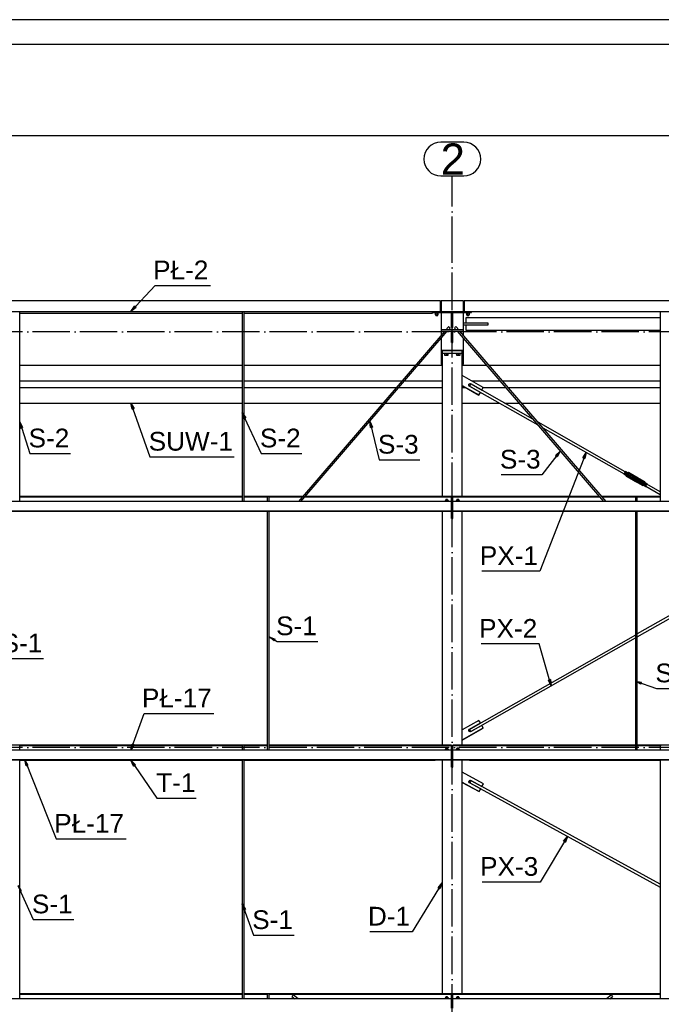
# Paper-space layout 'A0 Advance Steel' of a CAD drawing. Header units: millimetres. Extents: x -21 to 1320, y -7 to 928.
# Tile 23 of 134: x 154 to 257, y 671 to 829. Entities that reach past the tile are written whole.
import ezdxf

# ---------------------------------------------------------------- set-up
doc = ezdxf.new("R2010")
doc.units = ezdxf.units.MM
doc.linetypes.add('ACAD_ISO04W100', pattern=[30, 24, -3, 0, -3])
doc.layers.get('0').update_dxf_attribs({"linetype": 'CONTINUOUS'})
for name, color, linetype in [('AS_Belki', 145, 'CONTINUOUS'), ('AS_Blachy', 30, 'CONTINUOUS'), ('AS_Czesci specjalne', 31, 'CONTINUOUS'), ('AS_Siatki', 72, 'CONTINUOUS'), ('AS_Sruby', 9, 'CONTINUOUS')]:
    doc.layers.add(name, color=color, linetype=linetype)
doc.styles.add('Arial', font='arial.ttf', dxfattribs={"height": 150})

psp = doc.layouts.new('A0 Advance Steel')

# ---------------------------------------------------------------- linework, layer by layer
at = {"color": 0, "linetype": 'ByBlock', "lineweight": -2}
for p, q in [((171.56, 782.33), (172.12, 783.18)), ((172.37, 782.95), (171.56, 782.33)), ((172.37, 782.95), (172.12, 783.18)), ((171.74, 766.63), (171.56, 767.63)), ((171.56, 767.63), (172.05, 766.74)), ((171.74, 766.63), (172.05, 766.74)), ((189.67, 765.11), (189.4, 766.08)), ((189.4, 766.08), (189.97, 765.24)), ((153.87, 763.62), (153.72, 764.62)), ((153.72, 764.62), (154.19, 763.72)), ((153.87, 763.62), (154.19, 763.72)), ((189.67, 765.11), (189.97, 765.24)), ((209.94, 763.69), (209.87, 764.71)), ((209.87, 764.71), (210.26, 763.77)), ((209.94, 763.69), (210.26, 763.77)), ((239.61, 759.25), (240.36, 759.94)), ((239.61, 759.25), (239.88, 759.04)), ((240.36, 759.94), (239.88, 759.04)), ((243.99, 758.85), (244.51, 759.72)), ((244.51, 759.72), (244.3, 758.73)), ((243.99, 758.85), (244.3, 758.73)), ((194.52, 729.51), (193.72, 730.15)), ((193.72, 730.15), (194.68, 729.8)), ((194.52, 729.51), (194.68, 729.8)), ((238.78, 723.31), (238.46, 723.22)), ((238.89, 722.3), (238.46, 723.22)), ((238.78, 723.31), (238.89, 722.3)), ((253.29, 722.58), (252.4, 723.07)), ((252.4, 723.07), (253.4, 722.89)), ((253.29, 722.58), (253.4, 722.89)), ((171.56, 711.99), (171.74, 712.98)), ((172.05, 712.87), (171.56, 711.99)), ((172.05, 712.87), (171.74, 712.98)), ((154.74, 709.47), (154.53, 710.46)), ((154.53, 710.46), (155.05, 709.59)), ((171.99, 709.46), (171.56, 710.38)), ((171.56, 710.38), (172.26, 709.65)), ((154.74, 709.47), (155.05, 709.59)), ((171.99, 709.46), (172.26, 709.65)), ((240.9, 697.42), (241.55, 698.19)), ((241.55, 698.19), (241.18, 697.25)), ((240.9, 697.42), (241.18, 697.25)), ((153.4, 690.3), (153.97, 689.46)), ((220.8, 689.96), (221.46, 690.72)), ((220.8, 689.96), (221.08, 689.78)), ((221.46, 690.72), (221.08, 689.78)), ((153.67, 689.32), (153.97, 689.46)), ((189.58, 686.36), (189.4, 687.36)), ((189.4, 687.36), (189.89, 686.47)), ((189.58, 686.36), (189.89, 686.47))]:
    psp.add_line(p, q, dxfattribs=at)
psp.add_lwpolyline([(1275.22, -1.93), (1275.22, 829.07), (-4.78, 829.07), (-4.78, -1.93)], close=True)
at = {"color": 3, "ltscale": 0.25}
for points in [[(1.26, 477.54), (1.26, 825.14), (628.86, 825.14), (628.86, 477.54), (1.26, 477.54)], [(3.26, 479.89), (3.26, 810.49), (626.86, 810.49), (626.86, 479.89), (3.26, 479.89)]]:
    psp.add_lwpolyline(points, dxfattribs=at)
at = {"color": 7}
for points in [[(171.56, 782.33), (175.43, 786.47), (184.29, 786.47)], [(171.56, 767.63), (174.59, 759.01), (188.1, 759.01)], [(189.4, 766.08), (192.42, 759.53), (198.94, 759.53)], [(153.72, 764.62), (155.34, 759.53), (161.86, 759.53)], [(209.87, 764.71), (211.34, 758.53), (217.86, 758.53)], [(244.51, 759.72), (237.11, 740.68), (227.8, 740.68)], [(240.36, 759.94), (237.41, 756.13), (230.89, 756.13)], [(149.72, 730.15), (151, 726.68), (157.53, 726.68)], [(193.72, 730.15), (195.01, 729.43), (201.53, 729.43)], [(238.89, 722.3), (237, 729.02), (227.68, 729.02)], [(252.4, 723.07), (255.79, 721.88), (262.32, 721.88)], [(171.56, 711.99), (173.65, 717.87), (184.83, 717.87)], [(154.53, 710.46), (159.58, 697.78), (170.77, 697.78)], [(171.56, 710.38), (175.7, 704.31), (181.99, 704.31)], [(241.55, 698.19), (237.16, 690.87), (227.84, 690.87)], [(153.4, 690.3), (155.88, 684.86), (162.4, 684.86)], [(221.46, 690.72), (216.62, 682.9), (209.87, 682.9)], [(189.4, 687.36), (191.18, 682.34), (197.7, 682.34)]]:
    psp.add_lwpolyline(points, dxfattribs=at)
at = {"layer": 'AS_Belki', "linetype": 'Continuous', "ltscale": 0.25}
for p, q in [((221.16, 784.03), (121.96, 784.03)), ((221.16, 782.33), (221.16, 784.03)), ((224.86, 784.03), (221.26, 784.03)), ((221.26, 784.03), (221.26, 784.02)), ((224.86, 784.02), (224.86, 784.03)), ((319.9, 784.03), (224.96, 784.03)), ((224.96, 784.03), (224.96, 782.33)), ((121.96, 782.33), (221.16, 782.33)), ((153.72, 751.83), (153.72, 782.33)), ((153.72, 782.03), (189.4, 782.03)), ((189.4, 782.33), (189.4, 751.83)), ((189.72, 751.83), (189.72, 782.33)), ((189.72, 782.03), (219.9, 782.03)), ((219.9, 782.03), (219.9, 782.33)), ((224.96, 782.33), (319.9, 782.33)), ((256.4, 781.29), (225.22, 781.29)), ((225.22, 781.29), (225.22, 780.41)), ((256.4, 782.33), (256.4, 751.83)), ((222.46, 779.87), (222.01, 779.35)), ((222.44, 779.35), (222.7, 779.66)), ((223.42, 779.66), (223.69, 779.35)), ((224.11, 779.35), (223.67, 779.87)), ((225.22, 780.17), (225.22, 779.29)), ((221.84, 779.15), (198.39, 751.83)), ((198.81, 751.83), (222.26, 779.15)), ((223.86, 779.15), (247.31, 751.83)), ((247.74, 751.83), (224.28, 779.15)), ((225.22, 779.29), (256.4, 779.29)), ((235.44, 779.29), (249.02, 779.29)), ((235.44, 779.29), (235.44, 779.29)), ((249.02, 779.29), (251.26, 779.29)), ((251.27, 779.29), (253.5, 779.29)), ((253.5, 779.29), (256.4, 779.29)), ((221.26, 775.83), (221.26, 774.13)), ((221.46, 775.63), (221.46, 752.68)), ((224.66, 752.68), (224.66, 775.63)), ((224.86, 774.13), (224.86, 775.83)), ((189.4, 773.63), (153.72, 773.63)), ((217.11, 773.63), (189.72, 773.63)), ((221.46, 773.63), (217.53, 773.63)), ((221.46, 774.13), (221.26, 774.13)), ((224.86, 774.13), (224.66, 774.13)), ((228.6, 773.63), (224.66, 773.63)), ((256.4, 773.63), (229.02, 773.63)), ((225.84, 770.34), (236.75, 764.14)), ((235.98, 765.03), (226.04, 770.69)), ((153.72, 767.63), (189.4, 767.63)), ((189.72, 767.63), (211.96, 767.63)), ((212.38, 767.63), (221.46, 767.63)), ((224.66, 767.63), (230.6, 767.63)), ((231.41, 767.63), (233.75, 767.63)), ((234.17, 767.63), (256.4, 767.63)), ((250.78, 756.61), (236.8, 764.56)), ((237.57, 763.67), (250.59, 756.27)), ((254.06, 754.29), (256.4, 752.96)), ((256.4, 753.42), (254.26, 754.64)), ((189.4, 752.68), (153.72, 752.68)), ((199.12, 752.68), (189.72, 752.68)), ((222.96, 752.68), (199.54, 752.68)), ((222.96, 752.63), (222.96, 752.68)), ((246.59, 752.68), (223.16, 752.68)), ((223.16, 752.63), (223.16, 752.68)), ((256.4, 752.68), (247.01, 752.68)), ((222.96, 751.83), (71.9, 751.83)), ((153.72, 752.63), (189.4, 752.63)), ((153.72, 752.6), (189.4, 752.6)), ((189.72, 752.63), (193.49, 752.63)), ((189.72, 752.6), (193.4, 752.6)), ((193.4, 752.62), (193.4, 751.83)), ((193.64, 752.63), (199.07, 752.63)), ((193.72, 751.83), (193.72, 752.62)), ((193.72, 752.6), (199.05, 752.6)), ((199.47, 752.6), (222.96, 752.6)), ((199.49, 752.63), (222.96, 752.63)), ((222.96, 752.6), (222.96, 752.63)), ((222.96, 751.83), (222.96, 752.6)), ((222.96, 750.34), (222.96, 751.83)), ((223.16, 752.63), (246.63, 752.63)), ((223.16, 752.6), (223.16, 752.63)), ((223.16, 752.6), (246.66, 752.6)), ((223.16, 751.83), (223.16, 752.6)), ((319.9, 751.83), (223.16, 751.83)), ((223.16, 750.34), (223.16, 751.83)), ((247.05, 752.63), (252.49, 752.63)), ((247.08, 752.6), (252.4, 752.6)), ((252.4, 752.62), (252.4, 751.83)), ((252.64, 752.63), (256.4, 752.63)), ((252.72, 751.83), (252.72, 752.62)), ((252.72, 752.6), (256.4, 752.6)), ((71.9, 750.34), (222.96, 750.34)), ((71.9, 750.3), (222.96, 750.3)), ((193.4, 750.3), (193.4, 711.99)), ((193.72, 711.99), (193.72, 750.3)), ((221.46, 750.3), (221.46, 712.83)), ((222.96, 750.3), (222.96, 750.34)), ((223.16, 750.34), (319.9, 750.34)), ((223.16, 750.3), (223.16, 750.34)), ((223.16, 750.3), (319.9, 750.3)), ((224.66, 712.83), (224.66, 750.3)), ((252.4, 750.3), (252.4, 711.99)), ((252.72, 711.99), (252.72, 750.3)), ((274.19, 742.84), (252.72, 730.63)), ((252.72, 730.17), (274.6, 742.61)), ((252.4, 730.45), (225.84, 715.34)), ((226.04, 714.99), (252.4, 729.99)), ((222.96, 711.99), (68.82, 711.99)), ((193.4, 712.83), (149.72, 712.83)), ((153.64, 712.78), (189.49, 712.78)), ((153.72, 711.99), (153.72, 712.77)), ((153.72, 712.75), (189.4, 712.75)), ((189.4, 712.77), (189.4, 711.99)), ((189.64, 712.78), (193.4, 712.78)), ((189.72, 711.99), (189.72, 712.77)), ((189.72, 712.75), (193.4, 712.75)), ((222.96, 712.83), (193.72, 712.83)), ((193.72, 712.78), (222.96, 712.78)), ((193.72, 712.75), (222.96, 712.75)), ((222.96, 712.78), (222.96, 712.83)), ((222.96, 712.75), (222.96, 712.78)), ((222.96, 711.99), (222.96, 712.75)), ((222.96, 710.49), (222.96, 711.99)), ((252.4, 712.83), (223.16, 712.83)), ((223.16, 712.78), (223.16, 712.83)), ((223.16, 712.78), (252.4, 712.78)), ((223.16, 712.75), (223.16, 712.78)), ((223.16, 712.75), (252.4, 712.75)), ((223.16, 711.99), (223.16, 712.75)), ((319.9, 711.99), (223.16, 711.99)), ((223.16, 710.49), (223.16, 711.99)), ((296.4, 712.83), (252.72, 712.83)), ((252.72, 712.78), (256.49, 712.78)), ((252.72, 712.75), (256.4, 712.75)), ((256.4, 712.77), (256.4, 711.99)), ((68.82, 710.49), (222.96, 710.49)), ((68.82, 710.46), (222.96, 710.46)), ((153.72, 672.14), (153.72, 710.46)), ((153.72, 710.38), (189.4, 710.38)), ((189.4, 710.46), (189.4, 672.14)), ((189.72, 672.14), (189.72, 710.46)), ((189.72, 710.38), (220.31, 710.38)), ((220.31, 710.38), (220.31, 710.46)), ((221.46, 710.46), (221.46, 672.98)), ((222.96, 710.46), (222.96, 710.49)), ((223.16, 710.49), (319.9, 710.49)), ((223.16, 710.46), (223.16, 710.49)), ((223.16, 710.46), (319.9, 710.46)), ((224.66, 672.98), (224.66, 710.46)), ((225.82, 710.46), (225.82, 710.38)), ((225.82, 710.38), (256.4, 710.38)), ((256.4, 710.46), (256.4, 672.14)), ((256.4, 690.52), (226.06, 707.13)), ((225.86, 706.78), (256.4, 690.07)), ((189.4, 672.98), (153.72, 672.98)), ((153.72, 672.93), (189.4, 672.93)), ((153.72, 672.9), (189.4, 672.9)), ((222.96, 672.98), (189.72, 672.98)), ((189.72, 672.93), (193.49, 672.93)), ((189.72, 672.9), (193.4, 672.9)), ((193.4, 672.92), (193.4, 672.14)), ((193.64, 672.93), (222.96, 672.93)), ((193.72, 672.14), (193.72, 672.92)), ((193.72, 672.9), (222.96, 672.9)), ((197.36, 672.52), (197.84, 672.14)), ((198.35, 672.14), (197.56, 672.77)), ((222.96, 672.93), (222.96, 672.98)), ((222.96, 672.9), (222.96, 672.93)), ((222.96, 670.64), (222.96, 672.9)), ((256.4, 672.98), (223.16, 672.98)), ((223.16, 672.93), (223.16, 672.98)), ((223.16, 672.93), (256.4, 672.93)), ((223.16, 672.9), (223.16, 672.93)), ((223.16, 672.9), (256.4, 672.9)), ((223.16, 672.14), (223.16, 672.9)), ((248.56, 672.77), (247.78, 672.14)), ((248.29, 672.14), (248.76, 672.52)), ((222.96, 672.14), (65.72, 672.14)), ((319.9, 672.14), (223.16, 672.14)), ((223.16, 670.64), (223.16, 672.14))]:
    psp.add_line(p, q, dxfattribs=at)
at = {"layer": 'AS_Belki', "linetype": 'Continuous', "ltscale": 0.25, "extrusion": (-0.868433, -0.49392, 0.043212)}
psp.add_circle((-509.95, 23.77, -549.45), 0.2, dxfattribs=at)
at = {"layer": 'AS_Belki', "linetype": 'Continuous', "ltscale": 0.25, "extrusion": (-0.650037, -0.757011, 0.06623)}
psp.add_arc((-339.12, 48.78, -734.98), 0.16, 3.255, 183.255, dxfattribs=at)
at = {"layer": 'AS_Belki', "linetype": 'Continuous', "ltscale": 0.25, "extrusion": (0.650037, -0.757011, 0.06623)}
psp.add_arc((677.59, 29.54, -444.98), 0.16, 356.745, 176.745, dxfattribs=at)
at = {"layer": 'AS_Belki', "linetype": 'Continuous', "ltscale": 0.25, "extrusion": (0.868433, -0.49392, 0.043212)}
psp.add_arc((781.47, 7.97, -184.36), 0.2, 355.6551, 175.6551, dxfattribs=at)
at = {"layer": 'AS_Belki', "linetype": 'Continuous', "ltscale": 0.25, "extrusion": (-2.85315e-11, -0.996195, 0.087156)}
psp.add_arc((193.56, 65.59, -749.75), 0.16, 0, 180, dxfattribs=at)
at = {"layer": 'AS_Belki', "linetype": 'Continuous', "ltscale": 0.25, "extrusion": (-2.87581e-11, -0.996195, 0.087156)}
for centre in [(252.56, 65.59, -749.75), (189.56, 62.12, -710.06), (256.56, 62.12, -710.06)]:
    psp.add_arc(centre, 0.16, 0, 180, dxfattribs=at)
at = {"layer": 'AS_Belki', "linetype": 'Continuous', "ltscale": 0.25, "extrusion": (0.876516, -0.479542, 0.041954)}
psp.add_arc((728.65, 5.92, -140.96), 0.2, 355.6148, 175.6148, dxfattribs=at)
at = {"layer": 'AS_Belki', "linetype": 'Continuous', "ltscale": 0.25, "extrusion": (-5.36357e-11, -0.996195, 0.087156)}
psp.add_arc((193.56, 58.65, -670.36), 0.16, 0, 180, dxfattribs=at)
at = {"layer": 'AS_Belki', "linetype": 'Continuous', "ltscale": 0.25, "extrusion": (0.778581, -0.627525, 0.004981)}
psp.add_arc((647.63, 1.34, -268.36), 0.16, 356.1756, 176.1756, dxfattribs=at)
at = {"layer": 'AS_Belki', "linetype": 'Continuous', "ltscale": 0.25, "extrusion": (-0.778581, -0.627525, 0.004981)}
psp.add_arc((-367.67, 3.07, -615.71), 0.16, 3.8244, 183.8244, dxfattribs=at)
at = {"layer": 'AS_Blachy', "linetype": 'Continuous', "ltscale": 0.25}
for p, q in [((221.26, 783.07), (221.16, 783.07)), ((221.16, 782.83), (221.26, 782.83)), ((221.26, 782.81), (221.16, 782.81)), ((224.86, 784.02), (221.26, 784.02)), ((221.26, 784.02), (221.26, 782.33)), ((224.86, 782.33), (224.86, 784.02)), ((219.96, 782.33), (219.96, 782.13)), ((219.96, 782.13), (226.16, 782.13)), ((221.26, 782.57), (221.16, 782.57)), ((221.16, 782.33), (224.96, 782.33)), ((221.26, 782.13), (221.26, 778.47)), ((222.96, 781.14), (222.96, 782.13)), ((223.16, 781.14), (222.96, 781.14)), ((222.96, 779.74), (222.96, 781.14)), ((223.16, 781.14), (223.16, 782.13)), ((223.16, 779.74), (223.16, 781.14)), ((224.86, 779.35), (224.86, 782.13)), ((226.16, 782.13), (226.16, 782.33)), ((222.96, 779.74), (223.16, 779.74)), ((228.82, 780.41), (224.86, 780.41)), ((224.86, 780.17), (228.82, 780.17)), ((228.82, 780.17), (228.82, 780.41)), ((221.26, 777.98), (221.26, 776.06)), ((224.86, 779.35), (221.27, 779.35)), ((221.27, 779.35), (221.27, 779.15)), ((221.27, 779.15), (224.86, 779.15)), ((222.96, 778.55), (222.96, 779.15)), ((223.16, 778.55), (222.96, 778.55)), ((222.96, 777.35), (222.96, 778.55)), ((223.16, 778.55), (223.16, 779.15)), ((223.16, 777.35), (223.16, 778.55)), ((224.86, 779.15), (224.86, 779.35)), ((224.86, 778.47), (224.86, 779.15)), ((224.86, 776.06), (224.86, 777.98)), ((222.96, 777.35), (223.16, 777.35)), ((224.86, 776.06), (221.26, 776.06)), ((221.26, 776.06), (221.26, 776.03)), ((221.26, 776.03), (221.46, 776.03)), ((221.26, 776.03), (221.26, 775.83)), ((221.26, 775.83), (221.46, 775.83)), ((221.46, 776.03), (224.66, 776.03)), ((221.46, 776.03), (221.46, 775.63)), ((221.46, 775.63), (224.66, 775.63)), ((224.66, 775.63), (224.66, 776.03)), ((224.66, 776.03), (224.86, 776.03)), ((224.66, 775.83), (224.86, 775.83)), ((224.86, 776.03), (224.86, 776.06)), ((224.86, 775.83), (224.86, 776.03)), ((221.26, 774.13), (221.26, 773.93)), ((221.26, 773.93), (221.46, 773.93)), ((221.46, 773.83), (221.26, 773.83)), ((221.26, 773.83), (221.26, 773.63)), ((224.66, 773.93), (224.86, 773.93)), ((224.86, 773.83), (224.66, 773.83)), ((224.86, 773.93), (224.86, 774.13)), ((224.86, 773.63), (224.86, 773.83)), ((228.02, 770.14), (224.66, 772.05)), ((189.4, 771.13), (153.72, 771.13)), ((153.72, 770.13), (189.4, 770.13)), ((214.96, 771.13), (189.72, 771.13)), ((189.72, 770.13), (214.1, 770.13)), ((214.52, 770.13), (221.46, 770.13)), ((221.46, 771.13), (215.38, 771.13)), ((224.66, 770.45), (227.33, 768.93)), ((224.66, 770.43), (227.33, 768.91)), ((224.66, 770.13), (225.18, 770.13)), ((227.57, 769.35), (225.81, 770.34)), ((225.82, 770.34), (225.81, 770.34)), ((226.03, 770.72), (227.79, 769.73)), ((226.03, 770.7), (226.03, 770.72)), ((226.03, 770.7), (227.79, 769.71)), ((226.19, 770.13), (226.21, 770.13)), ((230.74, 771.13), (226.28, 771.13)), ((227.01, 770.13), (227.04, 770.13)), ((227.79, 769.73), (228.02, 770.14)), ((227.79, 769.71), (228.02, 770.12)), ((228.02, 770.12), (228.02, 770.14)), ((228.02, 770.13), (231.6, 770.13)), ((256.4, 771.13), (231.16, 771.13)), ((232.02, 770.13), (256.4, 770.13)), ((227.33, 768.93), (227.57, 769.35)), ((227.33, 768.91), (227.57, 769.33)), ((227.33, 768.93), (227.33, 768.91)), ((227.57, 769.33), (227.57, 769.35)), ((227.79, 769.73), (227.79, 769.71)), ((223.16, 751.71), (222.96, 751.71)), ((223.16, 751.51), (222.96, 751.51)), ((222.96, 750.91), (223.16, 750.91)), ((222.96, 749.18), (222.96, 750.3)), ((223.16, 749.18), (223.16, 750.3)), ((222.96, 749.18), (223.16, 749.18)), ((222.96, 749.13), (222.96, 749.18)), ((222.96, 749.13), (223.16, 749.13)), ((223.16, 749.13), (223.16, 749.18)), ((227.33, 716.77), (224.66, 715.25)), ((227.57, 716.36), (227.33, 716.77)), ((224.66, 713.65), (228.02, 715.56)), ((224.66, 713.63), (228.02, 715.54)), ((225.81, 715.36), (227.57, 716.36)), ((225.81, 715.34), (225.81, 715.36)), ((225.82, 715.34), (227.57, 716.34)), ((227.79, 715.98), (226.03, 714.98)), ((227.57, 716.34), (227.57, 716.36)), ((228.02, 715.56), (227.79, 715.98)), ((228.02, 715.54), (228.02, 715.56)), ((223.16, 711.86), (222.96, 711.86)), ((223.16, 711.66), (222.96, 711.66)), ((222.96, 711.06), (223.16, 711.06)), ((222.96, 709.33), (222.96, 710.46)), ((223.16, 709.33), (223.16, 710.46)), ((222.96, 709.33), (223.16, 709.33)), ((222.96, 709.28), (222.96, 709.33)), ((222.96, 709.28), (223.16, 709.28)), ((223.16, 709.28), (223.16, 709.33)), ((228.05, 706.61), (224.66, 708.47)), ((226.05, 707.16), (227.82, 706.19)), ((226.05, 707.14), (226.05, 707.16)), ((226.05, 707.14), (227.82, 706.17)), ((224.66, 706.88), (227.38, 705.39)), ((224.66, 706.85), (227.38, 705.37)), ((225.84, 706.78), (225.84, 706.78)), ((227.61, 705.81), (225.84, 706.78)), ((227.38, 705.39), (227.61, 705.81)), ((227.38, 705.37), (227.61, 705.79)), ((227.38, 705.39), (227.38, 705.37)), ((227.61, 705.79), (227.61, 705.81)), ((227.82, 706.19), (228.05, 706.61)), ((227.82, 706.17), (228.05, 706.59)), ((227.82, 706.19), (227.82, 706.17)), ((228.05, 706.59), (228.05, 706.61)), ((223.16, 672.01), (222.96, 672.01)), ((223.16, 671.81), (222.96, 671.81))]:
    psp.add_line(p, q, dxfattribs=at)
at = {"layer": 'AS_Blachy', "linetype": 'Continuous', "ltscale": 0.25, "extrusion": (-8.23592e-14, -0.087156, -0.996195)}
for centre, start, end in [((225.92, -767.6, -67.16), 119.7281, 299.7177), ((225.94, -704.28, -61.62), 118.7804, 298.7699)]:
    psp.add_arc(centre, 0.22, start, end, dxfattribs=at)
at = {"layer": 'AS_Blachy', "linetype": 'Continuous', "ltscale": 0.25, "extrusion": (1.4411e-14, -0.087156, -0.996195)}
psp.add_arc((225.92, -767.58, -67.15), 0.22, 182.7869, 299.7177, dxfattribs=at)
at = {"layer": 'AS_Blachy', "linetype": 'Continuous', "ltscale": 0.25, "extrusion": (2.32667e-13, -0.087156, -0.996195)}
psp.add_arc((225.92, -712.45, -62.33), 0.22, 60.2823, 240.2719, dxfattribs=at)
at = {"layer": 'AS_Blachy', "linetype": 'Continuous', "ltscale": 0.25, "extrusion": (8.23592e-14, -0.087156, -0.996195)}
for centre, end in [((225.92, -712.43, -62.33), 240.2719), ((225.94, -704.26, -61.61), 298.7699)]:
    psp.add_arc(centre, 0.22, 182.7869, end, dxfattribs=at)
at = {"layer": 'AS_Czesci specjalne', "linetype": 'Continuous', "ltscale": 0.25}
for p, q in [((250.58, 756.26), (250.57, 756.22)), ((250.57, 756.22), (250.92, 756.02)), ((250.63, 756.35), (250.58, 756.26)), ((250.58, 756.26), (250.94, 756.06)), ((250.69, 756.46), (250.63, 756.35)), ((250.63, 756.35), (250.99, 756.15)), ((250.75, 756.56), (250.69, 756.46)), ((250.69, 756.46), (251.05, 756.26)), ((250.8, 756.64), (250.75, 756.56)), ((251.11, 756.36), (250.75, 756.56)), ((250.82, 756.65), (250.8, 756.64)), ((251.15, 756.43), (250.8, 756.64)), ((251.17, 756.45), (250.82, 756.65)), ((250.92, 756.02), (250.94, 756.06)), ((250.92, 756.02), (250.94, 755.91)), ((250.94, 756.06), (250.99, 756.15)), ((250.94, 756.06), (250.96, 755.96)), ((250.96, 755.96), (250.94, 755.91)), ((250.94, 755.91), (252.16, 755.22)), ((250.94, 755.91), (252.17, 755.21)), ((250.94, 755.91), (252.17, 755.22)), ((252.19, 755.22), (250.94, 755.91)), ((251.02, 756.08), (250.96, 755.96)), ((250.96, 755.96), (252.19, 755.22)), ((250.96, 755.96), (252.23, 755.21)), ((252.27, 755.19), (250.96, 755.96)), ((253.6, 754.46), (250.96, 755.96)), ((250.99, 756.15), (251.05, 756.26)), ((250.99, 756.15), (251.02, 756.08)), ((251.02, 756.08), (251.11, 756.23)), ((251.02, 756.08), (253.66, 754.58)), ((251.05, 756.26), (251.11, 756.36)), ((251.05, 756.26), (251.11, 756.23)), ((251.11, 756.36), (251.15, 756.43)), ((251.19, 756.37), (251.11, 756.36)), ((251.11, 756.23), (251.19, 756.37)), ((251.11, 756.23), (253.75, 754.73)), ((251.25, 756.47), (251.15, 756.43)), ((251.15, 756.43), (251.17, 756.45)), ((251.28, 756.49), (251.17, 756.45)), ((251.19, 756.37), (251.25, 756.47)), ((253.83, 754.87), (251.19, 756.37)), ((251.25, 756.47), (251.28, 756.49)), ((251.25, 756.47), (253.89, 754.97)), ((251.25, 756.47), (252.58, 755.73)), ((251.25, 756.47), (252.55, 755.76)), ((252.52, 755.78), (251.25, 756.47)), ((251.28, 756.49), (252.52, 755.78)), ((252.5, 755.8), (251.28, 756.49)), ((252.16, 755.22), (252.17, 755.21)), ((252.16, 755.22), (252.17, 755.22)), ((252.17, 755.22), (252.19, 755.22)), ((252.17, 755.21), (252.17, 755.22)), ((252.17, 755.22), (252.17, 755.21)), ((252.17, 755.21), (252.19, 755.2)), ((252.19, 755.22), (252.23, 755.21)), ((252.19, 755.2), (252.2, 755.22)), ((252.19, 755.2), (252.2, 755.21)), ((252.19, 755.2), (252.23, 755.19)), ((252.23, 755.21), (252.27, 755.19)), ((252.23, 755.19), (252.24, 755.2)), ((252.23, 755.19), (252.24, 755.2)), ((252.23, 755.2), (252.23, 755.19)), ((252.23, 755.19), (252.27, 755.17)), ((252.27, 755.19), (252.31, 755.16)), ((252.27, 755.19), (253.6, 754.46)), ((252.27, 755.17), (252.29, 755.18)), ((252.28, 755.18), (252.27, 755.17)), ((252.27, 755.17), (252.31, 755.14)), ((252.31, 755.16), (252.34, 755.13)), ((252.31, 755.16), (253.6, 754.46)), ((252.32, 755.15), (252.31, 755.14)), ((252.31, 755.14), (252.34, 755.12)), ((252.34, 755.13), (252.36, 755.11)), ((253.58, 754.41), (252.34, 755.13)), ((252.34, 755.13), (253.6, 754.46)), ((252.34, 755.13), (252.34, 755.12)), ((252.34, 755.13), (252.34, 755.12)), ((252.34, 755.12), (252.36, 755.1)), ((252.34, 755.12), (252.35, 755.12)), ((252.36, 755.11), (252.37, 755.1)), ((253.58, 754.41), (252.36, 755.11)), ((252.36, 755.1), (252.36, 755.11)), ((252.36, 755.11), (252.36, 755.1)), ((252.36, 755.1), (253.58, 754.41)), ((252.36, 755.1), (252.37, 755.1)), ((252.37, 755.1), (253.58, 754.41)), ((252.52, 755.78), (252.5, 755.8)), ((252.55, 755.76), (252.52, 755.78)), ((252.58, 755.73), (252.55, 755.76)), ((253.89, 754.97), (252.58, 755.73)), ((252.63, 755.71), (252.58, 755.73)), ((253.89, 754.97), (252.63, 755.71)), ((252.66, 755.7), (252.63, 755.71)), ((253.89, 754.97), (252.66, 755.7)), ((252.66, 755.7), (253.92, 754.99)), ((252.69, 755.69), (252.66, 755.7)), ((253.92, 754.99), (252.69, 755.69)), ((253.58, 754.41), (253.6, 754.46)), ((253.58, 754.41), (253.68, 754.45)), ((253.6, 754.46), (253.66, 754.58)), ((253.6, 754.46), (253.7, 754.49)), ((253.66, 754.58), (253.75, 754.73)), ((253.66, 754.58), (253.75, 754.57)), ((253.7, 754.49), (253.68, 754.45)), ((253.68, 754.45), (254.04, 754.25)), ((253.75, 754.57), (253.7, 754.49)), ((253.7, 754.49), (254.06, 754.28)), ((253.75, 754.73), (253.83, 754.87)), ((253.81, 754.69), (253.75, 754.73)), ((253.81, 754.69), (253.75, 754.57)), ((253.75, 754.57), (254.1, 754.37)), ((253.81, 754.69), (253.87, 754.79)), ((254.16, 754.48), (253.81, 754.69)), ((253.83, 754.87), (253.89, 754.97)), ((253.87, 754.79), (253.83, 754.87)), ((253.87, 754.79), (253.92, 754.86)), ((254.23, 754.59), (253.87, 754.79)), ((253.89, 754.97), (253.92, 754.99)), ((253.92, 754.86), (253.89, 754.97)), ((253.93, 754.88), (253.92, 754.99)), ((253.92, 754.86), (253.93, 754.88)), ((254.27, 754.66), (253.92, 754.86)), ((254.29, 754.68), (253.93, 754.88)), ((254.06, 754.28), (254.04, 754.25)), ((254.04, 754.25), (254.06, 754.26)), ((254.1, 754.37), (254.06, 754.28)), ((254.06, 754.28), (254.07, 754.31)), ((254.07, 754.29), (254.06, 754.28)), ((254.06, 754.26), (254.07, 754.28)), ((254.07, 754.31), (254.11, 754.39)), ((254.16, 754.48), (254.1, 754.37)), ((254.11, 754.39), (254.16, 754.48)), ((254.23, 754.59), (254.16, 754.48)), ((254.16, 754.48), (254.22, 754.57)), ((254.22, 754.57), (254.26, 754.63)), ((254.27, 754.66), (254.23, 754.59)), ((254.26, 754.63), (254.27, 754.64)), ((254.29, 754.68), (254.27, 754.66)), ((254.27, 754.64), (254.29, 754.68)), ((254.27, 754.63), (254.27, 754.64)), ((254.27, 754.64), (254.27, 754.63))]:
    psp.add_line(p, q, dxfattribs=at)
at = {"layer": 'AS_Siatki', "color": 20, "linetype": 'Continuous', "ltscale": 0.25}
for p, q in [((224.92, 809.43), (221.21, 809.43)), ((221.21, 804.03), (224.92, 804.03))]:
    psp.add_line(p, q, dxfattribs=at)
at = {"layer": 'AS_Siatki', "color": 20, "linetype": 'ACAD_ISO04W100', "ltscale": 0.25}
for p, q in [((223.06, 791.53), (223.06, 804.03)), ((223.06, 501.33), (223.06, 791.53)), ((223.06, 791.53), (223.06, 791.53)), ((602.56, 779.03), (27.56, 779.03)), ((602.56, 712.43), (27.56, 712.43))]:
    psp.add_line(p, q, dxfattribs=at)
at = {"layer": 'AS_Siatki', "color": 20, "linetype": 'Continuous', "ltscale": 0.25}
for centre, start, end in [((221.21, 806.73), 90, 270), ((224.92, 806.73), 270, 90)]:
    psp.add_arc(centre, 2.7, start, end, dxfattribs=at)
at = {"layer": 'AS_Sruby', "linetype": 'Continuous', "ltscale": 0.25}
for p, q in [((220.26, 782.13), (220.26, 782.07)), ((220.26, 782.07), (220.27, 782.07)), ((220.27, 782.07), (220.29, 782.07)), ((220.29, 782.07), (220.31, 782.07)), ((220.31, 782.07), (220.35, 782.07)), ((220.33, 782.07), (220.33, 781.78)), ((220.33, 781.78), (220.56, 781.78)), ((220.35, 782.07), (220.4, 782.07)), ((220.4, 782.07), (220.45, 782.07)), ((220.4, 781.78), (220.4, 781.65)), ((220.4, 781.65), (220.42, 781.65)), ((220.42, 781.65), (220.45, 781.65)), ((220.45, 782.07), (220.5, 782.07)), ((220.45, 781.65), (220.5, 781.65)), ((220.5, 782.07), (220.56, 782.07)), ((220.5, 781.65), (220.56, 781.65)), ((220.56, 782.07), (220.62, 782.07)), ((220.56, 782.07), (220.56, 781.78)), ((220.56, 781.78), (220.8, 781.78)), ((220.56, 781.65), (220.62, 781.65)), ((220.62, 782.07), (220.68, 782.07)), ((220.62, 781.65), (220.68, 781.65)), ((220.68, 782.07), (220.73, 782.07)), ((220.68, 781.65), (220.71, 781.65)), ((220.71, 781.65), (220.72, 781.65)), ((220.72, 781.65), (220.72, 781.78)), ((220.73, 782.07), (220.78, 782.07)), ((220.78, 782.07), (220.81, 782.07)), ((220.8, 781.78), (220.8, 782.07)), ((220.81, 782.07), (220.84, 782.07)), ((220.84, 782.07), (220.86, 782.07)), ((220.86, 782.13), (220.9, 782.13)), ((220.86, 782.07), (220.86, 782.13)), ((220.86, 782.07), (220.86, 782.07)), ((220.9, 782.13), (220.95, 782.13)), ((220.95, 782.13), (220.98, 782.13)), ((220.98, 782.13), (221, 782.13)), ((221, 782.13), (221, 782.13)), ((225.26, 782.13), (225.26, 782.07)), ((225.26, 782.07), (225.27, 782.07)), ((225.27, 782.07), (225.29, 782.07)), ((225.29, 782.07), (225.31, 782.07)), ((225.31, 782.07), (225.35, 782.07)), ((225.33, 782.07), (225.33, 781.78)), ((225.33, 781.78), (225.56, 781.78)), ((225.35, 782.07), (225.4, 782.07)), ((225.4, 782.07), (225.45, 782.07)), ((225.4, 781.78), (225.4, 781.65)), ((225.4, 781.65), (225.42, 781.65)), ((225.42, 781.65), (225.45, 781.65)), ((225.45, 782.07), (225.5, 782.07)), ((225.45, 781.65), (225.5, 781.65)), ((225.5, 782.07), (225.56, 782.07)), ((225.5, 781.65), (225.56, 781.65)), ((225.56, 782.07), (225.62, 782.07)), ((225.56, 781.78), (225.56, 782.07)), ((225.56, 781.78), (225.8, 781.78)), ((225.56, 781.65), (225.62, 781.65)), ((225.62, 782.07), (225.68, 782.07)), ((225.62, 781.65), (225.68, 781.65)), ((225.68, 782.07), (225.73, 782.07)), ((225.68, 781.65), (225.71, 781.65)), ((225.71, 781.65), (225.72, 781.65)), ((225.72, 781.65), (225.72, 781.78)), ((225.73, 782.07), (225.78, 782.07)), ((225.78, 782.07), (225.81, 782.07)), ((225.8, 781.78), (225.8, 782.07)), ((225.81, 782.07), (225.84, 782.07)), ((225.84, 782.07), (225.86, 782.07)), ((225.86, 782.07), (225.86, 782.13)), ((225.86, 782.07), (225.86, 782.07)), ((221.74, 775.63), (221.74, 775.57)), ((221.74, 775.57), (221.75, 775.57)), ((221.75, 775.57), (221.77, 775.57)), ((221.77, 775.57), (221.81, 775.57)), ((221.81, 775.57), (221.85, 775.57)), ((221.82, 775.57), (221.82, 775.32)), ((221.82, 775.32), (222.11, 775.32)), ((221.85, 775.57), (221.91, 775.57)), ((221.91, 775.57), (221.97, 775.57)), ((221.97, 775.57), (222.04, 775.57)), ((222.04, 775.57), (222.11, 775.57)), ((222.11, 775.57), (222.19, 775.57)), ((222.11, 775.57), (222.11, 775.32)), ((222.11, 775.32), (222.4, 775.32)), ((222.19, 775.57), (222.25, 775.57)), ((222.25, 775.57), (222.32, 775.57)), ((222.32, 775.57), (222.38, 775.57)), ((222.38, 775.57), (222.42, 775.57)), ((222.4, 775.32), (222.4, 775.57)), ((222.42, 775.57), (222.46, 775.57)), ((222.46, 775.57), (222.48, 775.57)), ((222.48, 775.57), (222.48, 775.63)), ((222.48, 775.57), (222.48, 775.57)), ((223.64, 775.63), (223.64, 775.57)), ((223.64, 775.57), (223.65, 775.57)), ((223.65, 775.57), (223.67, 775.57)), ((223.67, 775.57), (223.71, 775.57)), ((223.71, 775.57), (223.75, 775.57)), ((223.72, 775.57), (223.72, 775.32)), ((223.72, 775.32), (224.01, 775.32)), ((223.75, 775.57), (223.81, 775.57)), ((223.81, 775.57), (223.87, 775.57)), ((223.87, 775.57), (223.94, 775.57)), ((223.94, 775.57), (224.01, 775.57)), ((224.01, 775.57), (224.09, 775.57)), ((224.01, 775.57), (224.01, 775.32)), ((224.01, 775.32), (224.3, 775.32)), ((224.09, 775.57), (224.15, 775.57)), ((224.15, 775.57), (224.22, 775.57)), ((224.22, 775.57), (224.28, 775.57)), ((224.28, 775.57), (224.32, 775.57)), ((224.3, 775.32), (224.3, 775.57)), ((224.32, 775.57), (224.36, 775.57)), ((224.36, 775.57), (224.38, 775.57)), ((224.38, 775.57), (224.38, 775.63)), ((224.38, 775.57), (224.38, 775.57)), ((222.03, 752.06), (221.9, 752.04)), ((221.9, 752.04), (221.9, 751.83)), ((222, 752.17), (222, 752.06)), ((222.3, 752.06), (222.03, 752.06)), ((222.03, 751.83), (222.03, 752.06)), ((222.43, 752.04), (222.3, 752.06)), ((222.3, 751.83), (222.3, 752.06)), ((222.32, 752.06), (222.32, 752.17)), ((222.43, 751.83), (222.43, 752.04)), ((223.83, 752.06), (223.7, 752.04)), ((223.7, 752.04), (223.7, 751.83)), ((223.8, 752.17), (223.8, 752.06)), ((224.1, 752.06), (223.83, 752.06)), ((223.83, 751.83), (223.83, 752.06)), ((224.23, 752.04), (224.1, 752.06)), ((224.1, 751.83), (224.1, 752.06)), ((224.12, 752.06), (224.12, 752.17)), ((224.23, 751.83), (224.23, 752.04)), ((222.03, 712.21), (221.9, 712.19)), ((221.9, 712.19), (221.9, 711.99)), ((222, 712.33), (222, 712.21)), ((222.3, 712.21), (222.03, 712.21)), ((222.03, 711.99), (222.03, 712.21)), ((222.43, 712.19), (222.3, 712.21)), ((222.3, 711.99), (222.3, 712.21)), ((222.32, 712.21), (222.32, 712.33)), ((222.43, 711.99), (222.43, 712.19)), ((223.83, 712.21), (223.7, 712.19)), ((223.7, 712.19), (223.7, 711.99)), ((223.8, 712.33), (223.8, 712.21)), ((224.1, 712.21), (223.83, 712.21)), ((223.83, 711.99), (223.83, 712.21)), ((224.23, 712.19), (224.1, 712.21)), ((224.1, 711.99), (224.1, 712.21)), ((224.12, 712.21), (224.12, 712.33)), ((224.23, 711.99), (224.23, 712.19)), ((222.03, 672.36), (221.9, 672.34)), ((221.9, 672.34), (221.9, 672.14)), ((222, 672.48), (222, 672.36)), ((222.3, 672.36), (222.03, 672.36)), ((222.03, 672.14), (222.03, 672.36)), ((222.43, 672.34), (222.3, 672.36)), ((222.3, 672.14), (222.3, 672.36)), ((222.32, 672.36), (222.32, 672.48)), ((222.43, 672.14), (222.43, 672.34)), ((223.83, 672.36), (223.7, 672.34)), ((223.7, 672.34), (223.7, 672.14)), ((223.8, 672.48), (223.8, 672.36)), ((224.1, 672.36), (223.83, 672.36)), ((223.83, 672.14), (223.83, 672.36)), ((224.23, 672.34), (224.1, 672.36)), ((224.1, 672.14), (224.1, 672.36)), ((224.12, 672.36), (224.12, 672.48)), ((224.23, 672.14), (224.23, 672.34))]:
    psp.add_line(p, q, dxfattribs=at)
at = {"layer": 'AS_Sruby', "linetype": 'Continuous', "ltscale": 0.25, "extrusion": (0, -0.996195, 0.087156)}
for centre in [(222.16, 65.56, -749.31), (222.16, 58.61, -669.92), (223.96, 58.61, -669.92)]:
    psp.add_arc(centre, 0.16, 0, 180, dxfattribs=at)
at = {"layer": 'AS_Sruby', "linetype": 'Continuous', "ltscale": 0.25, "extrusion": (-2.26508e-13, -0.996195, 0.087156)}
for centre in [(223.96, 65.56, -749.31), (223.96, 62.08, -709.62)]:
    psp.add_arc(centre, 0.16, 0, 180, dxfattribs=at)
at = {"layer": 'AS_Sruby', "linetype": 'Continuous', "ltscale": 0.25, "extrusion": (2.26508e-13, -0.996195, 0.087156)}
psp.add_arc((222.16, 62.08, -709.62), 0.16, 0, 180, dxfattribs=at)

# ---------------------------------------------------------------- texts
at = {"color": 7, "style": 'Arial'}
for s, p in [('PŁ-2', (175.11, 787.47)), ('S-2', (155.15, 760.53)), ('SUW-1', (174.4, 760.01)), ('S-2', (192.23, 760.53)), ('S-3', (211.15, 759.53)), ('S-3', (230.7, 757.13)), ('PX-1', (227.47, 741.68)), ('S-1', (194.82, 730.43)), ('PX-2', (227.36, 730.02)), ('S-1', (150.82, 727.68)), ('S-1', (255.61, 722.88)), ('PŁ-17', (173.32, 718.87)), ('T-1', (175.61, 705.31)), ('PŁ-17', (159.26, 698.78)), ('PX-3', (227.52, 691.87)), ('S-1', (155.69, 685.86)), ('S-1', (190.99, 683.34)), ('D-1', (209.54, 683.9))]:
    psp.add_text(s, height=3, dxfattribs=at).set_placement(p)
at = {"layer": 'AS_Siatki', "color": 20, "style": 'Arial'}
psp.add_text('2', height=5, dxfattribs=at).set_placement((221.2, 804.23))

doc.saveas('drawing.dxf')
